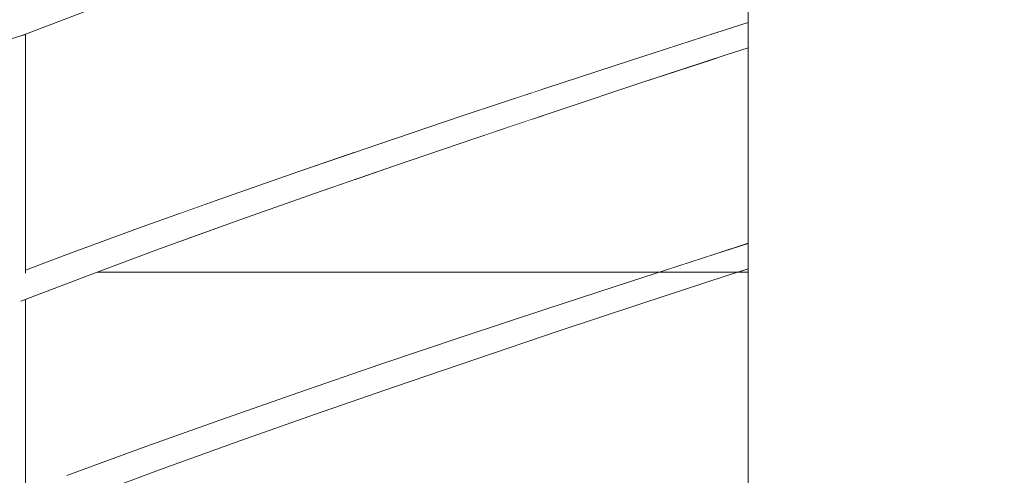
# Model space of a CAD drawing. Header units: millimetres. Extents: x 16408 to 141596, y -21057 to 26364.
# Tile 47 of 115: x 29667 to 30514, y 3662 to 4053. Entities that reach past the tile are written whole.
import ezdxf

# ---------------------------------------------------------------- set-up
doc = ezdxf.new("R2010")
doc.units = ezdxf.units.MM
doc.header["$MEASUREMENT"] = 0
doc.linetypes.add('Wipeout_Contour', pattern=[1000, 0, -1000])
doc.layers.add('0_Nr_pióra__103', color=7, linetype='Continuous', lineweight=5)
doc.layers.add('inw_schody zewnętrzne_Nr_pióra__103', color=7, linetype='Continuous', lineweight=5)
doc.layers.add('inw_schody zewnętrzne', color=7, linetype='Continuous')

msp = doc.modelspace()

# ---------------------------------------------------------------- linework, layer by layer
at = {"layer": '0_Nr_pióra__103', "color": 7, "linetype": 'Continuous', "lineweight": 5}
for p, q in [((29707.45, 3661.44), (29772.36, 3685.28)), ((29787.16, 3666.24), (29853.05, 3690.08)), ((29722.96, 3642.4), (29787.16, 3666.24))]:
    msp.add_line(p, q, dxfattribs=at)

# ---------------------------------------------------------------- wipeouts: each hides what was drawn before it
at = {"color": 254, "linetype": 'Wipeout_Contour', "lineweight": 0, "ltscale": 154007.930517}
msp.add_wipeout([(30371.08, 4151.43), (30628.49, 3983.12), (30628.49, 4006.43), (30629.02, 4006.43), (30407.26, 4151.43)], dxfattribs=at)
at = {"color": 254, "linetype": 'Wipeout_Contour', "lineweight": 0, "ltscale": 90292.842004}
msp.add_wipeout([(29838.98, 3709.12), (29847.51, 3709.12), (29914.79, 3732.96)], dxfattribs=at)
at = {"color": 254, "linetype": 'Wipeout_Contour', "lineweight": 0, "ltscale": 211233.918384}
msp.add_wipeout([(29848.49, 4493.12), (29805.14, 4521.46), (29805.14, 3836.43), (29955.03, 3836.43), (29955.03, 4423.46), (29851.08, 4491.43), (29848.49, 4491.43)], dxfattribs=at).dxf.layer = 'inw_schody zewnętrzne'

# ---------------------------------------------------------------- next in the draw order: wipeouts: each hides what was drawn before it
at = {"color": 254, "linetype": 'Wipeout_Contour', "lineweight": 0, "ltscale": 154572.348332}
msp.add_wipeout([(30407.26, 4151.43), (30629.02, 4006.43), (30885.58, 4006.43), (30643.49, 4164.72), (30643.49, 4151.43)], dxfattribs=at)
at = {"color": 254, "linetype": 'Wipeout_Contour', "lineweight": 0, "ltscale": 90354.326654}
msp.add_wipeout([(29838.98, 3709.12), (29914.79, 3732.96), (29907.16, 3732.96)], dxfattribs=at)
at = {"color": 254, "linetype": 'Wipeout_Contour', "lineweight": 0, "ltscale": 121246.34592}
msp.add_wipeout([(29955.03, 3836.43), (30107.22, 3836.43), (30107.22, 4323.95), (29955.03, 4423.46)], dxfattribs=at).dxf.layer = 'inw_schody zewnętrzne'

# ---------------------------------------------------------------- next in the draw order: linework, layer by layer
at = {"layer": '0_Nr_pióra__103', "color": 7, "linetype": 'Continuous', "lineweight": 5}
msp.add_line((29772.36, 3685.28), (29838.98, 3709.12), dxfattribs=at)
at = {"layer": 'inw_schody zewnętrzne_Nr_pióra__103', "color": 7, "linetype": 'Continuous', "lineweight": 5}
msp.add_line((29955.03, 3836.43), (29805.14, 3836.43), dxfattribs=at)

# ---------------------------------------------------------------- next in the draw order: wipeouts: each hides what was drawn before it
at = {"color": 254, "linetype": 'Wipeout_Contour', "lineweight": 0, "ltscale": 90373.505837}
msp.add_wipeout([(29847.51, 3709.12), (29920.45, 3713.92), (29914.79, 3732.96)], dxfattribs=at)
at = {"color": 254, "linetype": 'Wipeout_Contour', "lineweight": 0, "ltscale": 213079.957498}
msp.add_wipeout([(30107.22, 3836.43), (30261.06, 3836.43), (30261.06, 4223.36), (30111.08, 4321.43), (30108.49, 4321.43), (30108.49, 4323.12), (30107.22, 4323.95)], dxfattribs=at).dxf.layer = 'inw_schody zewnętrzne'

# ---------------------------------------------------------------- next in the draw order: linework, layer by layer
at = {"layer": 'inw_schody zewnętrzne_Nr_pióra__103', "color": 7, "linetype": 'Continuous', "lineweight": 5}
msp.add_line((30107.22, 3836.43), (29955.03, 3836.43), dxfattribs=at)

# ---------------------------------------------------------------- next in the draw order: wipeouts: each hides what was drawn before it
at = {"color": 254, "linetype": 'Wipeout_Contour', "lineweight": 0, "ltscale": 90504.258579}
msp.add_wipeout([(29983.45, 3756.8), (29907.16, 3732.96), (29914.79, 3732.96)], dxfattribs=at)
at = {"color": 254, "linetype": 'Wipeout_Contour', "lineweight": 0, "ltscale": 122176.626051}
msp.add_wipeout([(30293.49, 4202.16), (30261.06, 4223.36), (30261.06, 3836.43), (30293.49, 3836.43)], dxfattribs=at).dxf.layer = 'inw_schody zewnętrzne'

# ---------------------------------------------------------------- next in the draw order: wipeouts: each hides what was drawn before it
at = {"color": 254, "linetype": 'Wipeout_Contour', "lineweight": 0, "ltscale": 520316.575892}
msp.add_wipeout([(29603.49, 4868.38), (29603.49, 4844.72), (29845.58, 4686.43), (29863.49, 4686.43), (29863.49, 4674.72), (30105.58, 4516.43), (30123.49, 4516.43), (30123.49, 4504.72), (30365.58, 4346.43), (30383.49, 4346.43), (30383.49, 4334.72), (30625.58, 4176.43), (30643.49, 4176.43), (30643.49, 4164.72), (30885.58, 4006.43), (30903.49, 4006.43), (30903.49, 4018.38)], dxfattribs=at)
at = {"color": 254, "linetype": 'Wipeout_Contour', "lineweight": 0, "ltscale": 90567.994008}
msp.add_wipeout([(29976.73, 3756.8), (29907.16, 3732.96), (29983.45, 3756.8)], dxfattribs=at)

# ---------------------------------------------------------------- next in the draw order: linework, layer by layer
at = {"layer": '0_Nr_pióra__103', "color": 7, "linetype": 'Continuous', "lineweight": 5}
msp.add_line((29838.98, 3709.12), (29907.16, 3732.96), dxfattribs=at)

# ---------------------------------------------------------------- next in the draw order: wipeouts: each hides what was drawn before it
at = {"color": 254, "linetype": 'Wipeout_Contour', "lineweight": 0, "ltscale": 119739.675343}
msp.add_wipeout([(29668.19, 4039.46), (29667.27, 4039.46), (29667.84, 3828.49), (29668.91, 4039.74)], dxfattribs=at)
at = {"color": 254, "linetype": 'Wipeout_Contour', "lineweight": 0, "ltscale": 90518.587489}
msp.add_wipeout([(29989.22, 3737.76), (29914.79, 3732.96), (29920.45, 3713.92)], dxfattribs=at)

# ---------------------------------------------------------------- next in the draw order: linework, layer by layer
at = {"layer": '0_Nr_pióra__103', "color": 7, "linetype": 'Continuous', "lineweight": 5}
msp.add_line((29853.05, 3690.08), (29920.45, 3713.92), dxfattribs=at)

# ---------------------------------------------------------------- next in the draw order: wipeouts: each hides what was drawn before it
at = {"color": 254, "linetype": 'Wipeout_Contour', "lineweight": 0, "ltscale": 119721.811252}
msp.add_wipeout([(29667.86, 3832.39), (29672.14, 3835.33), (29672.14, 4040.97), (29668.91, 4039.74)], dxfattribs=at)
at = {"color": 254, "linetype": 'Wipeout_Contour', "lineweight": 0, "ltscale": 90585.493499}
msp.add_wipeout([(29983.45, 3756.8), (29914.79, 3732.96), (29989.22, 3737.76)], dxfattribs=at)

# ---------------------------------------------------------------- next in the draw order: linework, layer by layer
at = {"layer": '0_Nr_pióra__103', "color": 7, "linetype": 'Continuous', "lineweight": 5}
for p, q in [((29668.19, 4039.46), (29730.78, 4063.37)), ((29654.17, 4035.15), (29668.91, 4039.74))]:
    msp.add_line(p, q, dxfattribs=at)

# ---------------------------------------------------------------- next in the draw order: wipeouts: each hides what was drawn before it
at = {"color": 254, "linetype": 'Wipeout_Contour', "lineweight": 0, "ltscale": 119719.458097}
msp.add_wipeout([(29667.86, 3832.39), (29717.69, 3851.44), (29672.14, 3836.61), (29672.14, 3835.33)], dxfattribs=at)
at = {"color": 254, "linetype": 'Wipeout_Contour', "lineweight": 0, "ltscale": 90719.647008}
msp.add_wipeout([(29976.73, 3756.8), (29983.45, 3756.8), (30053.33, 3780.63)], dxfattribs=at)

# ---------------------------------------------------------------- next in the draw order: wipeouts: each hides what was drawn before it
at = {"color": 254, "linetype": 'Wipeout_Contour', "lineweight": 0, "ltscale": 119761.014348}
msp.add_wipeout([(29672.14, 3838.07), (29672.14, 3836.61), (29717.69, 3851.44), (29707.45, 3851.44)], dxfattribs=at)
at = {"color": 254, "linetype": 'Wipeout_Contour', "lineweight": 0, "ltscale": 90785.487226}
msp.add_wipeout([(29976.73, 3756.8), (30053.33, 3780.63), (30047.53, 3780.63)], dxfattribs=at)

# ---------------------------------------------------------------- next in the draw order: linework, layer by layer
at = {"layer": '0_Nr_pióra__103', "color": 7, "linetype": 'Continuous', "lineweight": 5}
msp.add_line((29907.16, 3732.96), (29976.73, 3756.8), dxfattribs=at)

# ---------------------------------------------------------------- next in the draw order: wipeouts: each hides what was drawn before it
at = {"color": 254, "linetype": 'Wipeout_Contour', "lineweight": 0, "ltscale": 89795.088735}
msp.add_wipeout([(29667.84, 3828.49), (29667.88, 3811.38), (29722.96, 3832.4)], dxfattribs=at)
at = {"color": 254, "linetype": 'Wipeout_Contour', "lineweight": 0, "ltscale": 90733.240482}
msp.add_wipeout([(29983.45, 3756.8), (29989.22, 3737.76), (30059.19, 3761.59)], dxfattribs=at)

# ---------------------------------------------------------------- next in the draw order: linework, layer by layer
at = {"layer": '0_Nr_pióra__103', "color": 7, "linetype": 'Continuous', "lineweight": 5}
for p, q in [((29672.14, 3645.33), (29672.14, 3813.01)), ((29920.45, 3713.92), (29989.22, 3737.76))]:
    msp.add_line(p, q, dxfattribs=at)

# ---------------------------------------------------------------- next in the draw order: wipeouts: each hides what was drawn before it
at = {"color": 254, "linetype": 'Wipeout_Contour', "lineweight": 0, "ltscale": 119763.451056}
msp.add_wipeout([(29667.86, 3832.39), (29667.84, 3828.49), (29722.96, 3832.4), (29717.69, 3851.44)], dxfattribs=at)
at = {"color": 254, "linetype": 'Wipeout_Contour', "lineweight": 0, "ltscale": 90801.259886}
msp.add_wipeout([(29983.45, 3756.8), (30059.19, 3761.59), (30053.33, 3780.63)], dxfattribs=at)

# ---------------------------------------------------------------- next in the draw order: linework, layer by layer
at = {"layer": '0_Nr_pióra__103', "color": 7, "linetype": 'Continuous', "lineweight": 5}
msp.add_line((29672.14, 3835.33), (29672.14, 4040.97), dxfattribs=at)

# ---------------------------------------------------------------- next in the draw order: wipeouts: each hides what was drawn before it
at = {"color": 254, "linetype": 'Wipeout_Contour', "lineweight": 0, "ltscale": 89955.424048}
msp.add_wipeout([(29707.45, 3851.44), (29717.69, 3851.44), (29781.76, 3875.28)], dxfattribs=at)
at = {"color": 254, "linetype": 'Wipeout_Contour', "lineweight": 0, "ltscale": 90938.516546}
msp.add_wipeout([(30047.53, 3780.63), (30053.33, 3780.63), (30124.24, 3804.47)], dxfattribs=at)

# ---------------------------------------------------------------- next in the draw order: wipeouts: each hides what was drawn before it
at = {"color": 254, "linetype": 'Wipeout_Contour', "lineweight": 0, "ltscale": 90012.103642}
msp.add_wipeout([(29707.45, 3851.44), (29781.76, 3875.28), (29772.36, 3875.28)], dxfattribs=at)
at = {"color": 254, "linetype": 'Wipeout_Contour', "lineweight": 0, "ltscale": 91006.310453}
msp.add_wipeout([(30119.39, 3804.47), (30047.53, 3780.63), (30124.24, 3804.47)], dxfattribs=at)

# ---------------------------------------------------------------- next in the draw order: linework, layer by layer
at = {"layer": '0_Nr_pióra__103', "color": 7, "linetype": 'Continuous', "lineweight": 5}
for p, q in [((29672.14, 3838.07), (29707.45, 3851.44)), ((29976.73, 3756.8), (30047.53, 3780.63))]:
    msp.add_line(p, q, dxfattribs=at)

# ---------------------------------------------------------------- next in the draw order: wipeouts: each hides what was drawn before it
at = {"color": 254, "linetype": 'Wipeout_Contour', "lineweight": 0, "ltscale": 89971.438182}
msp.add_wipeout([(29717.69, 3851.44), (29722.96, 3832.4), (29787.16, 3856.24)], dxfattribs=at)
at = {"color": 254, "linetype": 'Wipeout_Contour', "lineweight": 0, "ltscale": 90951.33179}
msp.add_wipeout([(30130.19, 3785.43), (30053.33, 3780.63), (30059.19, 3761.59)], dxfattribs=at)

# ---------------------------------------------------------------- next in the draw order: linework, layer by layer
at = {"layer": '0_Nr_pióra__103', "color": 7, "linetype": 'Continuous', "lineweight": 5}
for p, q in [((29667.88, 3811.38), (29722.96, 3832.4)), ((29989.22, 3737.76), (30059.19, 3761.59))]:
    msp.add_line(p, q, dxfattribs=at)
at = {"layer": 'inw_schody zewnętrzne_Nr_pióra__103', "color": 7, "linetype": 'Continuous', "lineweight": 5}
msp.add_line((29805.14, 3836.43), (29733.8, 3836.43), dxfattribs=at)

# ---------------------------------------------------------------- next in the draw order: wipeouts: each hides what was drawn before it
at = {"color": 254, "linetype": 'Wipeout_Contour', "lineweight": 0, "ltscale": 90034.341432}
msp.add_wipeout([(29717.69, 3851.44), (29787.16, 3856.24), (29781.76, 3875.28)], dxfattribs=at)
at = {"color": 254, "linetype": 'Wipeout_Contour', "lineweight": 0, "ltscale": 91020.313283}
msp.add_wipeout([(30053.33, 3780.63), (30130.19, 3785.43), (30124.24, 3804.47)], dxfattribs=at)

# ---------------------------------------------------------------- next in the draw order: wipeouts: each hides what was drawn before it
at = {"color": 254, "linetype": 'Wipeout_Contour', "lineweight": 0, "ltscale": 90157.7545}
msp.add_wipeout([(29772.36, 3875.28), (29781.76, 3875.28), (29847.51, 3899.12)], dxfattribs=at)
at = {"color": 254, "linetype": 'Wipeout_Contour', "lineweight": 0, "ltscale": 91160.368389}
msp.add_wipeout([(30196.04, 3828.31), (30119.39, 3804.47), (30124.24, 3804.47)], dxfattribs=at)

# ---------------------------------------------------------------- next in the draw order: wipeouts: each hides what was drawn before it
at = {"color": 254, "linetype": 'Wipeout_Contour', "lineweight": 0, "ltscale": 90216.957689}
msp.add_wipeout([(29772.36, 3875.28), (29847.51, 3899.12), (29838.98, 3899.12)], dxfattribs=at)
at = {"color": 254, "linetype": 'Wipeout_Contour', "lineweight": 0, "ltscale": 91229.960132}
msp.add_wipeout([(30192.13, 3828.31), (30119.39, 3804.47), (30196.04, 3828.31)], dxfattribs=at)

# ---------------------------------------------------------------- next in the draw order: linework, layer by layer
at = {"layer": '0_Nr_pióra__103', "color": 7, "linetype": 'Continuous', "lineweight": 5}
for p, q in [((29707.45, 3851.44), (29772.36, 3875.28)), ((30047.53, 3780.63), (30119.39, 3804.47))]:
    msp.add_line(p, q, dxfattribs=at)

# ---------------------------------------------------------------- next in the draw order: wipeouts: each hides what was drawn before it
at = {"color": 254, "linetype": 'Wipeout_Contour', "lineweight": 0, "ltscale": 90173.171638}
msp.add_wipeout([(29781.76, 3875.28), (29787.16, 3856.24), (29853.05, 3880.08)], dxfattribs=at)
at = {"color": 254, "linetype": 'Wipeout_Contour', "lineweight": 0, "ltscale": 91172.364332}
msp.add_wipeout([(30202.05, 3809.27), (30124.24, 3804.47), (30130.19, 3785.43)], dxfattribs=at)

# ---------------------------------------------------------------- next in the draw order: linework, layer by layer
at = {"layer": '0_Nr_pióra__103', "color": 7, "linetype": 'Continuous', "lineweight": 5}
for p, q in [((29722.96, 3832.4), (29787.16, 3856.24)), ((30059.19, 3761.59), (30130.19, 3785.43))]:
    msp.add_line(p, q, dxfattribs=at)

# ---------------------------------------------------------------- next in the draw order: wipeouts: each hides what was drawn before it
at = {"color": 254, "linetype": 'Wipeout_Contour', "lineweight": 0, "ltscale": 90237.623575}
msp.add_wipeout([(29781.76, 3875.28), (29853.05, 3880.08), (29847.51, 3899.12)], dxfattribs=at)
at = {"color": 254, "linetype": 'Wipeout_Contour', "lineweight": 0, "ltscale": 91242.154413}
msp.add_wipeout([(30196.04, 3828.31), (30124.24, 3804.47), (30202.05, 3809.27)], dxfattribs=at)

# ---------------------------------------------------------------- next in the draw order: wipeouts: each hides what was drawn before it
at = {"color": 254, "linetype": 'Wipeout_Contour', "lineweight": 0, "ltscale": 90365.004196}
msp.add_wipeout([(29838.98, 3899.12), (29847.51, 3899.12), (29914.79, 3922.96)], dxfattribs=at)
at = {"color": 254, "linetype": 'Wipeout_Contour', "lineweight": 0, "ltscale": 91384.696765}
msp.add_wipeout([(30192.13, 3828.31), (30196.04, 3828.31), (30268.55, 3852.15)], dxfattribs=at)

# ---------------------------------------------------------------- next in the draw order: wipeouts: each hides what was drawn before it
at = {"color": 254, "linetype": 'Wipeout_Contour', "lineweight": 0, "ltscale": 90426.596347}
msp.add_wipeout([(29838.98, 3899.12), (29914.79, 3922.96), (29907.16, 3922.96)], dxfattribs=at)
at = {"color": 254, "linetype": 'Wipeout_Contour', "lineweight": 0, "ltscale": 91455.926142}
msp.add_wipeout([(30192.13, 3828.31), (30268.55, 3852.15), (30265.6, 3852.15)], dxfattribs=at)

# ---------------------------------------------------------------- next in the draw order: linework, layer by layer
at = {"layer": '0_Nr_pióra__103', "color": 7, "linetype": 'Continuous', "lineweight": 5}
msp.add_line((29772.36, 3875.28), (29838.98, 3899.12), dxfattribs=at)

# ---------------------------------------------------------------- next in the draw order: wipeouts: each hides what was drawn before it
at = {"color": 254, "linetype": 'Wipeout_Contour', "lineweight": 0, "ltscale": 90379.777162}
msp.add_wipeout([(29847.51, 3899.12), (29853.05, 3880.08), (29920.45, 3903.92)], dxfattribs=at)
at = {"color": 254, "linetype": 'Wipeout_Contour', "lineweight": 0, "ltscale": 91395.834102}
msp.add_wipeout([(30196.04, 3828.31), (30202.05, 3809.27), (30274.6, 3833.11)], dxfattribs=at)

# ---------------------------------------------------------------- next in the draw order: linework, layer by layer
at = {"layer": '0_Nr_pióra__103', "color": 7, "linetype": 'Continuous', "lineweight": 5}
for p, q in [((29787.16, 3856.24), (29853.05, 3880.08)), ((30130.19, 3785.43), (30202.05, 3809.27))]:
    msp.add_line(p, q, dxfattribs=at)

# ---------------------------------------------------------------- next in the draw order: wipeouts: each hides what was drawn before it
at = {"color": 254, "linetype": 'Wipeout_Contour', "lineweight": 0, "ltscale": 90445.635281}
msp.add_wipeout([(29847.51, 3899.12), (29920.45, 3903.92), (29914.79, 3922.96)], dxfattribs=at)
at = {"color": 254, "linetype": 'Wipeout_Contour', "lineweight": 0, "ltscale": 91466.27748}
msp.add_wipeout([(30196.04, 3828.31), (30274.6, 3833.11), (30268.55, 3852.15)], dxfattribs=at)

# ---------------------------------------------------------------- next in the draw order: linework, layer by layer
at = {"layer": '0_Nr_pióra__103', "color": 7, "linetype": 'Continuous', "lineweight": 5}
msp.add_line((30119.39, 3804.47), (30192.13, 3828.31), dxfattribs=at)
at = {"layer": 'inw_schody zewnętrzne_Nr_pióra__103', "color": 7, "linetype": 'Continuous', "lineweight": 5}
msp.add_line((30261.06, 3836.43), (30107.22, 3836.43), dxfattribs=at)

# ---------------------------------------------------------------- next in the draw order: wipeouts: each hides what was drawn before it
at = {"color": 254, "linetype": 'Wipeout_Contour', "lineweight": 0, "ltscale": 90576.702379}
msp.add_wipeout([(29907.16, 3922.96), (29914.79, 3922.96), (29983.45, 3946.8)], dxfattribs=at)
at = {"color": 254, "linetype": 'Wipeout_Contour', "lineweight": 0, "ltscale": 122099.316495}
msp.add_wipeout([(30265.6, 3852.15), (30268.55, 3852.15), (30293.49, 3860.29), (30293.49, 3860.9)], dxfattribs=at)

# ---------------------------------------------------------------- next in the draw order: wipeouts: each hides what was drawn before it
at = {"color": 254, "linetype": 'Wipeout_Contour', "lineweight": 0, "ltscale": 90640.543065}
msp.add_wipeout([(29976.73, 3946.8), (29907.16, 3922.96), (29983.45, 3946.8)], dxfattribs=at)
at = {"color": 254, "linetype": 'Wipeout_Contour', "lineweight": 0, "ltscale": 91586.416655}
msp.add_wipeout([(30265.6, 3852.15), (30293.49, 3860.9), (30293.49, 3861.13)], dxfattribs=at)

# ---------------------------------------------------------------- next in the draw order: linework, layer by layer
at = {"layer": '0_Nr_pióra__103', "color": 7, "linetype": 'Continuous', "lineweight": 5}
msp.add_line((29838.98, 3899.12), (29907.16, 3922.96), dxfattribs=at)

# ---------------------------------------------------------------- next in the draw order: wipeouts: each hides what was drawn before it
at = {"color": 254, "linetype": 'Wipeout_Contour', "lineweight": 0, "ltscale": 90590.785366}
msp.add_wipeout([(29989.22, 3927.76), (29914.79, 3922.96), (29920.45, 3903.92)], dxfattribs=at)
at = {"color": 254, "linetype": 'Wipeout_Contour', "lineweight": 0, "ltscale": 122102.190926}
msp.add_wipeout([(30268.55, 3852.15), (30274.6, 3833.11), (30293.49, 3839.27), (30293.49, 3853.66)], dxfattribs=at)

# ---------------------------------------------------------------- next in the draw order: linework, layer by layer
at = {"layer": '0_Nr_pióra__103', "color": 7, "linetype": 'Continuous', "lineweight": 5}
for p, q in [((29853.05, 3880.08), (29920.45, 3903.92)), ((30274.6, 3833.11), (30293.49, 3839.27)), ((30202.05, 3809.27), (30274.6, 3833.11))]:
    msp.add_line(p, q, dxfattribs=at)
at = {"layer": 'inw_schody zewnętrzne_Nr_pióra__103', "color": 7, "linetype": 'Continuous', "lineweight": 5}
msp.add_line((30293.49, 3836.43), (30261.06, 3836.43), dxfattribs=at)

# ---------------------------------------------------------------- next in the draw order: wipeouts: each hides what was drawn before it
at = {"color": 254, "linetype": 'Wipeout_Contour', "lineweight": 0, "ltscale": 90657.903922}
msp.add_wipeout([(29983.45, 3946.8), (29914.79, 3922.96), (29989.22, 3927.76)], dxfattribs=at)
at = {"color": 254, "linetype": 'Wipeout_Contour', "lineweight": 0, "ltscale": 91588.22029}
msp.add_wipeout([(30268.55, 3852.15), (30293.49, 3853.66), (30293.49, 3860.29)], dxfattribs=at)

# ---------------------------------------------------------------- next in the draw order: linework, layer by layer
at = {"layer": '0_Nr_pióra__103', "color": 7, "linetype": 'Continuous', "lineweight": 5}
for p, q in [((30265.6, 3852.15), (30293.49, 3861.13)), ((30192.13, 3828.31), (30265.6, 3852.15))]:
    msp.add_line(p, q, dxfattribs=at)

# ---------------------------------------------------------------- next in the draw order: wipeouts: each hides what was drawn before it
at = {"color": 254, "linetype": 'Wipeout_Contour', "lineweight": 0, "ltscale": 90792.367922}
msp.add_wipeout([(29976.73, 3946.8), (29983.45, 3946.8), (30053.33, 3970.63)], dxfattribs=at)

# ---------------------------------------------------------------- next in the draw order: wipeouts: each hides what was drawn before it
at = {"color": 254, "linetype": 'Wipeout_Contour', "lineweight": 0, "ltscale": 90858.311266}
msp.add_wipeout([(29976.73, 3946.8), (30053.33, 3970.63), (30047.53, 3970.63)], dxfattribs=at)

# ---------------------------------------------------------------- next in the draw order: linework, layer by layer
at = {"layer": '0_Nr_pióra__103', "color": 7, "linetype": 'Continuous', "lineweight": 5}
msp.add_line((29907.16, 3922.96), (29976.73, 3946.8), dxfattribs=at)

# ---------------------------------------------------------------- next in the draw order: wipeouts: each hides what was drawn before it
at = {"color": 254, "linetype": 'Wipeout_Contour', "lineweight": 0, "ltscale": 90805.716602}
msp.add_wipeout([(29983.45, 3946.8), (29989.22, 3927.76), (30059.19, 3951.59)], dxfattribs=at)

# ---------------------------------------------------------------- next in the draw order: linework, layer by layer
at = {"layer": '0_Nr_pióra__103', "color": 7, "linetype": 'Continuous', "lineweight": 5}
msp.add_line((29920.45, 3903.92), (29989.22, 3927.76), dxfattribs=at)

# ---------------------------------------------------------------- next in the draw order: wipeouts: each hides what was drawn before it
at = {"color": 254, "linetype": 'Wipeout_Contour', "lineweight": 0, "ltscale": 90873.946954}
msp.add_wipeout([(29983.45, 3946.8), (30059.19, 3951.59), (30053.33, 3970.63)], dxfattribs=at)

# ---------------------------------------------------------------- next in the draw order: wipeouts: each hides what was drawn before it
at = {"color": 254, "linetype": 'Wipeout_Contour', "lineweight": 0, "ltscale": 91011.51047}
msp.add_wipeout([(30047.53, 3970.63), (30053.33, 3970.63), (30124.24, 3994.47)], dxfattribs=at)

# ---------------------------------------------------------------- next in the draw order: wipeouts: each hides what was drawn before it
at = {"color": 254, "linetype": 'Wipeout_Contour', "lineweight": 0, "ltscale": 91079.40549}
msp.add_wipeout([(30047.53, 3970.63), (30124.24, 3994.47), (30119.39, 3994.47)], dxfattribs=at)

# ---------------------------------------------------------------- next in the draw order: linework, layer by layer
at = {"layer": '0_Nr_pióra__103', "color": 7, "linetype": 'Continuous', "lineweight": 5}
msp.add_line((29976.73, 3946.8), (30047.53, 3970.63), dxfattribs=at)

# ---------------------------------------------------------------- next in the draw order: wipeouts: each hides what was drawn before it
at = {"color": 254, "linetype": 'Wipeout_Contour', "lineweight": 0, "ltscale": 91024.082092}
msp.add_wipeout([(30130.19, 3975.43), (30053.33, 3970.63), (30059.19, 3951.59)], dxfattribs=at)

# ---------------------------------------------------------------- next in the draw order: linework, layer by layer
at = {"layer": '0_Nr_pióra__103', "color": 7, "linetype": 'Continuous', "lineweight": 5}
msp.add_line((29989.22, 3927.76), (30059.19, 3951.59), dxfattribs=at)

# ---------------------------------------------------------------- next in the draw order: wipeouts: each hides what was drawn before it
at = {"color": 254, "linetype": 'Wipeout_Contour', "lineweight": 0, "ltscale": 91093.273051}
msp.add_wipeout([(30053.33, 3970.63), (30130.19, 3975.43), (30124.24, 3994.47)], dxfattribs=at)

# ---------------------------------------------------------------- next in the draw order: wipeouts: each hides what was drawn before it
at = {"color": 254, "linetype": 'Wipeout_Contour', "lineweight": 0, "ltscale": 91233.631618}
msp.add_wipeout([(30196.04, 4018.31), (30119.39, 3994.47), (30124.24, 3994.47)], dxfattribs=at)

# ---------------------------------------------------------------- next in the draw order: wipeouts: each hides what was drawn before it
at = {"color": 254, "linetype": 'Wipeout_Contour', "lineweight": 0, "ltscale": 91303.322582}
msp.add_wipeout([(30192.13, 4018.31), (30119.39, 3994.47), (30196.04, 4018.31)], dxfattribs=at)

# ---------------------------------------------------------------- next in the draw order: linework, layer by layer
at = {"layer": '0_Nr_pióra__103', "color": 7, "linetype": 'Continuous', "lineweight": 5}
msp.add_line((30047.53, 3970.63), (30119.39, 3994.47), dxfattribs=at)

# ---------------------------------------------------------------- next in the draw order: wipeouts: each hides what was drawn before it
at = {"color": 254, "linetype": 'Wipeout_Contour', "lineweight": 0, "ltscale": 91245.38515}
msp.add_wipeout([(30202.05, 3999.27), (30124.24, 3994.47), (30130.19, 3975.43)], dxfattribs=at)

# ---------------------------------------------------------------- next in the draw order: linework, layer by layer
at = {"layer": '0_Nr_pióra__103', "color": 7, "linetype": 'Continuous', "lineweight": 5}
msp.add_line((30059.19, 3951.59), (30130.19, 3975.43), dxfattribs=at)

# ---------------------------------------------------------------- next in the draw order: wipeouts: each hides what was drawn before it
at = {"color": 254, "linetype": 'Wipeout_Contour', "lineweight": 0, "ltscale": 91315.383337}
msp.add_wipeout([(30196.04, 4018.31), (30124.24, 3994.47), (30202.05, 3999.27)], dxfattribs=at)

# ---------------------------------------------------------------- next in the draw order: wipeouts: each hides what was drawn before it
at = {"color": 254, "linetype": 'Wipeout_Contour', "lineweight": 0, "ltscale": 91458.226}
msp.add_wipeout([(30192.13, 4018.31), (30196.04, 4018.31), (30268.55, 4042.15)], dxfattribs=at)

# ---------------------------------------------------------------- next in the draw order: wipeouts: each hides what was drawn before it
at = {"color": 254, "linetype": 'Wipeout_Contour', "lineweight": 0, "ltscale": 91529.552835}
msp.add_wipeout([(30192.13, 4018.31), (30268.55, 4042.15), (30265.6, 4042.15)], dxfattribs=at)

# ---------------------------------------------------------------- next in the draw order: wipeouts: each hides what was drawn before it
at = {"color": 254, "linetype": 'Wipeout_Contour', "lineweight": 0, "ltscale": 91469.122174}
msp.add_wipeout([(30196.04, 4018.31), (30202.05, 3999.27), (30274.6, 4023.11)], dxfattribs=at)

# ---------------------------------------------------------------- next in the draw order: linework, layer by layer
at = {"layer": '0_Nr_pióra__103', "color": 7, "linetype": 'Continuous', "lineweight": 5}
msp.add_line((30130.19, 3975.43), (30202.05, 3999.27), dxfattribs=at)

# ---------------------------------------------------------------- next in the draw order: wipeouts: each hides what was drawn before it
at = {"color": 254, "linetype": 'Wipeout_Contour', "lineweight": 0, "ltscale": 91539.772421}
msp.add_wipeout([(30196.04, 4018.31), (30274.6, 4023.11), (30268.55, 4042.15)], dxfattribs=at)

# ---------------------------------------------------------------- next in the draw order: linework, layer by layer
at = {"layer": '0_Nr_pióra__103', "color": 7, "linetype": 'Continuous', "lineweight": 5}
msp.add_line((30119.39, 3994.47), (30192.13, 4018.31), dxfattribs=at)

# ---------------------------------------------------------------- next in the draw order: wipeouts: each hides what was drawn before it
at = {"color": 254, "linetype": 'Wipeout_Contour', "lineweight": 0, "ltscale": 122197.656722}
msp.add_wipeout([(30265.6, 4042.15), (30268.55, 4042.15), (30293.49, 4050.29), (30293.49, 4050.9)], dxfattribs=at)

# ---------------------------------------------------------------- next in the draw order: wipeouts: each hides what was drawn before it
at = {"color": 254, "linetype": 'Wipeout_Contour', "lineweight": 0, "ltscale": 91660.197001}
msp.add_wipeout([(30265.6, 4042.15), (30293.49, 4050.9), (30293.49, 4051.13)], dxfattribs=at)

# ---------------------------------------------------------------- next in the draw order: wipeouts: each hides what was drawn before it
at = {"color": 254, "linetype": 'Wipeout_Contour', "lineweight": 0, "ltscale": 122200.236568}
msp.add_wipeout([(30268.55, 4042.15), (30274.6, 4023.11), (30293.49, 4029.27), (30293.49, 4043.66)], dxfattribs=at)

# ---------------------------------------------------------------- next in the draw order: linework, layer by layer
at = {"layer": '0_Nr_pióra__103', "color": 7, "linetype": 'Continuous', "lineweight": 5}
for p, q in [((30202.05, 3999.27), (30274.6, 4023.11)), ((30274.6, 4023.11), (30293.49, 4029.27))]:
    msp.add_line(p, q, dxfattribs=at)

# ---------------------------------------------------------------- next in the draw order: wipeouts: each hides what was drawn before it
at = {"color": 254, "linetype": 'Wipeout_Contour', "lineweight": 0, "ltscale": 91661.944051}
msp.add_wipeout([(30268.55, 4042.15), (30293.49, 4043.66), (30293.49, 4050.29)], dxfattribs=at)

# ---------------------------------------------------------------- next in the draw order: linework, layer by layer
at = {"layer": '0_Nr_pióra__103', "color": 7, "linetype": 'Continuous', "lineweight": 5}
for p, q in [((30293.49, 2909.55), (30293.49, 4202.16)), ((30265.6, 4042.15), (30293.49, 4051.13)), ((30192.13, 4018.31), (30265.6, 4042.15))]:
    msp.add_line(p, q, dxfattribs=at)

doc.saveas('drawing.dxf')
